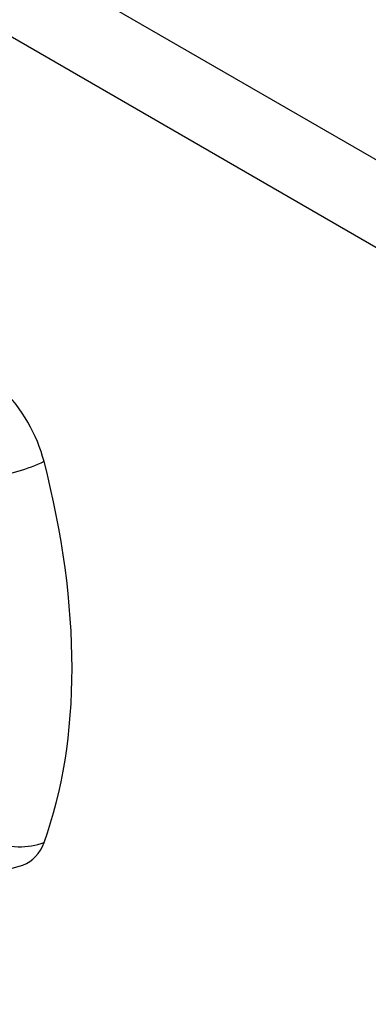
# Model space of a CAD drawing. Header units: inches. Extents: x 28 to 747, y 82 to 346.
# Tile 215 of 246: x 712.816 to 713.457, y 293.441 to 295.249. Entities that reach past the tile are written whole.
import ezdxf

# ---------------------------------------------------------------- set-up
doc = ezdxf.new("R2010")
doc.units = ezdxf.units.IN
doc.header["$MEASUREMENT"] = 0
doc.layers.add('Visible Edges(ANSI)', color=7, linetype='Continuous', lineweight=25)
doc.layers.add('Visible Tangent Edges(ANSI)', color=7, linetype='Continuous', lineweight=25)

msp = doc.modelspace()

# ---------------------------------------------------------------- linework, layer by layer
at = {"layer": 'Visible Edges(ANSI)', "flags": 128}
msp.add_lwpolyline([(712.7483, 293.6897), (712.7653, 293.6878), (712.7836, 293.6879), (712.8028, 293.6906), (712.8223, 293.6962)], dxfattribs=at)
at = {"layer": 'Visible Edges(ANSI)'}
for centre, major_axis, start_param, end_param in [((712.7429, 294.4585), (0.0886, -0.1534), 1.121659, 2.019933), ((711.9939, 294.5887), (-0.6496, 1.1252), 3.59073, 4.263252), ((712.7429, 293.854), (0.0886, -0.1534), 6.184386, 6.732322)]:
    msp.add_ellipse(centre, major_axis=major_axis, ratio=0.57735, start_param=start_param, end_param=end_param, dxfattribs=at)
at = {"layer": 'Visible Tangent Edges(ANSI)'}
for p, q in [((687.246, 310.1332), (737.8784, 280.9006)), ((737.8084, 280.7794), (687.176, 310.012))]:
    msp.add_line(p, q, dxfattribs=at)
for centre, major_axis, ratio, start_param, end_param in [((712.7946, 294.4582), (-0.1144, -0.0295), 0.354513, 1.189336, 2.097696), ((712.7946, 293.8212), (-0.1109, 0.0407), 0.735518, 1.543956, 2.452315)]:
    msp.add_ellipse(centre, major_axis=major_axis, ratio=ratio, start_param=start_param, end_param=end_param, dxfattribs=at)

doc.saveas('drawing.dxf')
